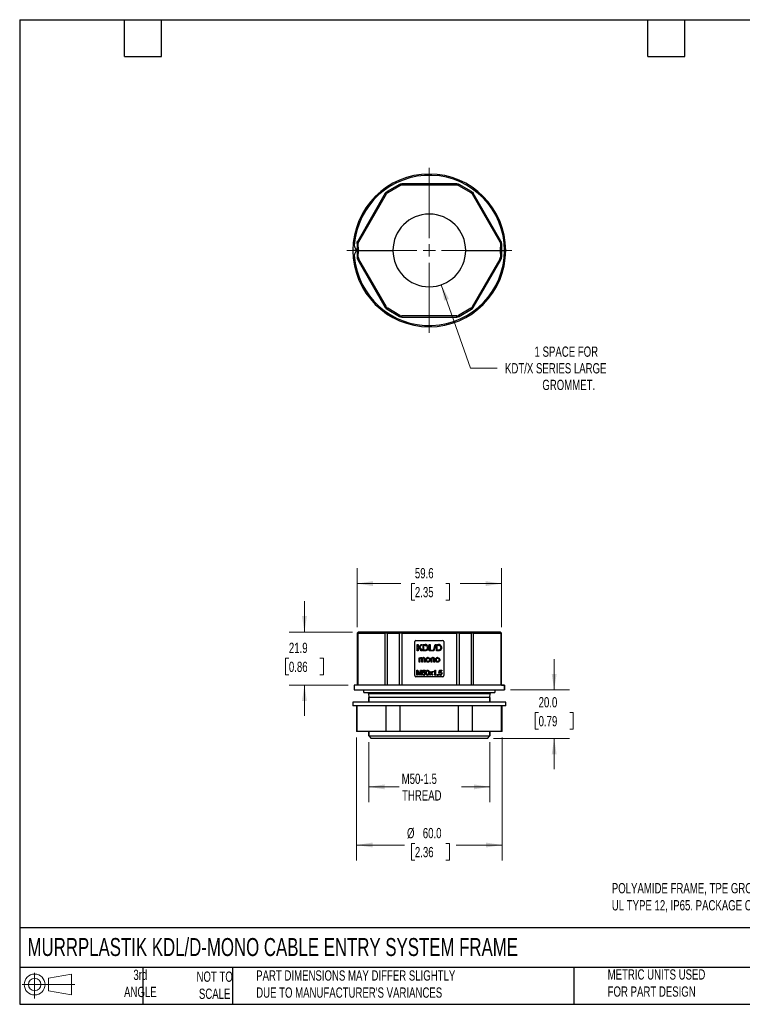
# Model space of a CAD drawing. Header units: millimetres. Extents: x 13 to 546, y 13 to 419.
# Tile 1 of 5: x 13 to 311, y 13 to 419. Entities that reach past the tile are written whole.
import ezdxf

# ---------------------------------------------------------------- set-up
doc = ezdxf.new("R2010")
doc.units = ezdxf.units.MM
doc.header["$LTSCALE"] = 2
doc.layers.add('TEXT', color=140, linetype='Continuous', lineweight=25)
doc.styles.add('SLDTEXTSTYLE0', font='TXT', dxfattribs={"width": 0.7})
doc.dimstyles.new('SLDDIMSTYLE0', dxfattribs={"dimtxt": 4.316016, "dimasz": 6.604, "dimexe": 0, "dimexo": 0.0625, "dimgap": 1.079004, "dimtad": 0, "dimtih": 1, "dimtoh": 1, "dimrnd": 1e-09, "dimzin": 12, "dimdsep": 46, "dimtxsty": 'SLDTEXTSTYLE0', "dimsah": 1, "dimcen": 0.09, "dimadec": 0, "dimazin": 3, "dimtfac": 1, "dimtofl": 0, "dimtmove": 0, "dimatfit": 3, "dimfxl": 0, "dimfrac": 2, "dimtolj": 1, "dimtzin": 12, "dimarcsym": 0})
doc.dimstyles.new('SLDDIMSTYLE1', dxfattribs={"dimtxt": 4.316016, "dimasz": 6.604, "dimexe": 0, "dimexo": 0.0625, "dimgap": 1.079004, "dimtad": 0, "dimtih": 1, "dimtoh": 1, "dimrnd": 1e-09, "dimzin": 4, "dimdsep": 46, "dimtxsty": 'SLDTEXTSTYLE0', "dimsah": 1, "dimcen": 0.09, "dimadec": 0, "dimazin": 1, "dimtfac": 1, "dimtofl": 0, "dimtmove": 0, "dimatfit": 3, "dimfxl": 0, "dimfrac": 2, "dimtolj": 1, "dimtzin": 12, "dimarcsym": 0})
doc.dimstyles.new('SLDDIMSTYLE2', dxfattribs={"dimtxt": 4.316016, "dimasz": 6.604, "dimexe": 0, "dimexo": 0.0625, "dimgap": 1.079004, "dimtad": 0, "dimtih": 1, "dimtoh": 1, "dimrnd": 1e-09, "dimzin": 12, "dimdsep": 46, "dimtxsty": 'SLDTEXTSTYLE0', "dimsah": 1, "dimcen": 0.09, "dimadec": 0, "dimazin": 3, "dimtfac": 1, "dimtmove": 0, "dimatfit": 0, "dimfxl": 0, "dimfrac": 2, "dimtolj": 1, "dimtzin": 12, "dimarcsym": 0})
doc.dimstyles.new('SLDDIMSTYLE3', dxfattribs={"dimtxt": 4.316016, "dimasz": 6.604, "dimexe": 0, "dimexo": 0.0625, "dimgap": 1.079004, "dimtad": 0, "dimtih": 1, "dimtoh": 1, "dimrnd": 1e-09, "dimzin": 4, "dimdsep": 46, "dimtxsty": 'SLDTEXTSTYLE0', "dimsah": 1, "dimcen": 0.09, "dimadec": 0, "dimazin": 1, "dimtfac": 1, "dimtmove": 0, "dimatfit": 0, "dimfxl": 0, "dimfrac": 2, "dimtolj": 1, "dimtzin": 12, "dimarcsym": 0})
doc.dimstyles.new('SLDDIMSTYLE4', dxfattribs={"dimtxt": 4.316016, "dimasz": 6.604, "dimexe": 0, "dimexo": 0.0625, "dimgap": 1.079004, "dimtad": 0, "dimtih": 1, "dimtoh": 1, "dimrnd": 1e-09, "dimzin": 12, "dimdsep": 46, "dimtxsty": 'SLDTEXTSTYLE0', "dimsah": 1, "dimcen": 0, "dimadec": 0, "dimazin": 3, "dimtfac": 1, "dimtofl": 0, "dimtmove": 0, "dimatfit": 3, "dimfxl": 0, "dimfrac": 2, "dimtolj": 1, "dimtzin": 12, "dimarcsym": 0})

# ---------------------------------------------------------------- blocks, each defined once
blk = doc.blocks.new('Block11')
at = {"color": 7, "linetype": 'Continuous', "lineweight": 18}
for p, q in [((5.18, 10.62), (5.18, 0)), ((10.96, 8.33), (20.35, 10.06)), ((10.96, 3.19), (10.96, 8.33)), ((20.35, 10.06), (20.35, 1.46)), ((0, 5.76), (21.75, 5.76)), ((10.96, 3.19), (20.35, 1.46))]:
    blk.add_line(p, q, dxfattribs=at)
for radius in [4.3, 2.57]:
    blk.add_circle((5.18, 5.76), radius, dxfattribs=at)
blk = doc.blocks.new('Block12')
at = {"color": 7, "linetype": 'Continuous'}
blk.add_blockref('Block11', (0, 0), dxfattribs=at)
blk = doc.blocks.new('_D')
at = {"color": 7, "linetype": 'Continuous', "lineweight": 0}
for p, q in [((156.65, 120.91), (156.65, 96.1)), ((206.65, 120.91), (206.65, 96.1)), ((156.65, 102.45), (169.28, 102.45)), ((206.65, 102.45), (194.95, 102.45))]:
    blk.add_line(p, q, dxfattribs=at)
at = {"color": 7, "linetype": 'Continuous', "lineweight": 18}
for points in [[(156.65, 102.45), (163.25, 101.43), (163.25, 103.46)], [(206.65, 102.45), (200.04, 103.46), (200.04, 101.43)]]:
    blk.add_solid(points, dxfattribs=at)
at = {"color": 7, "linetype": 'Continuous', "lineweight": 18, "char_height": 4.233, "attachment_point": 1, "style": 'SLDTEXTSTYLE0'}
for s, insert in [('M50-1.5', (170.25, 107.9)), ('THREAD', (170.4, 101.04))]:
    blk.add_mtext(s, dxfattribs=dict(at, insert=insert))
blk = doc.blocks.new('_D_1')
at = {"color": 7, "linetype": 'Continuous', "lineweight": 0}
for p, q in [((151.84, 168.39), (151.84, 192.7)), ((211.45, 168.39), (211.45, 192.7)), ((151.84, 186.35), (169.86, 186.35)), ((175.7, 186.35), (174.25, 186.35)), ((174.25, 186.35), (174.25, 179.49)), ((188.53, 186.35), (189.98, 186.35)), ((189.98, 186.35), (189.98, 179.49)), ((211.45, 186.35), (194.38, 186.35)), ((174.25, 179.49), (175.7, 179.49)), ((189.98, 179.49), (188.53, 179.49))]:
    blk.add_line(p, q, dxfattribs=at)
at = {"color": 7, "linetype": 'Continuous', "lineweight": 18}
for points in [[(151.84, 186.35), (158.45, 185.33), (158.45, 187.37)], [(211.45, 186.35), (204.85, 187.37), (204.85, 185.33)]]:
    blk.add_solid(points, dxfattribs=at)
at = {"color": 7, "linetype": 'Continuous', "lineweight": 18, "char_height": 4.233, "attachment_point": 1, "style": 'SLDTEXTSTYLE0'}
for s, insert in [('59.6', (175.7, 192.77)), ('2.35', (175.7, 184.95))]:
    blk.add_mtext(s, dxfattribs=dict(at, insert=insert))
blk = doc.blocks.new('_D_2')
at = {"color": 7, "linetype": 'Continuous', "lineweight": 0}
for p, q in [((151.65, 122.81), (151.65, 72.1)), ((211.65, 122.81), (211.65, 72.1)), ((151.65, 78.45), (171.48, 78.45)), ((175.7, 79.05), (174.25, 79.05)), ((174.25, 79.05), (174.25, 72.2)), ((188.53, 79.05), (189.98, 79.05)), ((189.98, 79.05), (189.98, 72.2)), ((211.65, 78.45), (192.75, 78.45)), ((174.25, 72.2), (175.7, 72.2)), ((189.98, 72.2), (188.53, 72.2))]:
    blk.add_line(p, q, dxfattribs=at)
at = {"color": 7, "linetype": 'Continuous', "lineweight": 18}
for points in [[(151.65, 78.45), (158.25, 77.43), (158.25, 79.46)], [(211.65, 78.45), (205.04, 79.46), (205.04, 77.43)]]:
    blk.add_solid(points, dxfattribs=at)
at = {"color": 7, "linetype": 'Continuous', "lineweight": 18, "char_height": 4.233, "attachment_point": 1, "style": 'SLDTEXTSTYLE0'}
for s, insert in [('%%c', (172.45, 85.48)), ('60.0', (178.96, 85.48)), ('2.36', (175.7, 77.65))]:
    blk.add_mtext(s, dxfattribs=dict(at, insert=insert))
blk = doc.blocks.new('_D_3')
at = {"color": 7, "linetype": 'Continuous', "lineweight": 0}
for p, q in [((130.15, 166.35), (130.15, 179.05)), ((150, 166.35), (123.8, 166.35)), ((123.73, 155.51), (122.28, 155.51)), ((122.28, 155.51), (122.28, 148.65)), ((136.56, 155.51), (138.01, 155.51)), ((138.01, 155.51), (138.01, 148.65)), ((122.28, 148.65), (123.73, 148.65)), ((138.01, 148.65), (136.56, 148.65)), ((148.18, 144.45), (123.8, 144.45)), ((130.15, 144.45), (130.15, 131.75))]:
    blk.add_line(p, q, dxfattribs=at)
at = {"color": 7, "linetype": 'Continuous', "lineweight": 18}
for points in [[(130.15, 166.35), (131.16, 172.95), (129.13, 172.95)], [(130.15, 144.45), (129.13, 137.84), (131.16, 137.84)]]:
    blk.add_solid(points, dxfattribs=at)
at = {"color": 7, "linetype": 'Continuous', "lineweight": 18, "char_height": 4.233, "attachment_point": 1, "style": 'SLDTEXTSTYLE0'}
for s, insert in [('21.9', (123.73, 161.94)), ('0.86', (123.73, 154.11))]:
    blk.add_mtext(s, dxfattribs=dict(at, insert=insert))
blk = doc.blocks.new('_D_4')
at = {"color": 7, "linetype": 'Continuous', "lineweight": 0}
for p, q in [((233.15, 142.45), (233.15, 155.15)), ((215.19, 142.45), (239.5, 142.45)), ((226.73, 133.08), (225.28, 133.08)), ((225.28, 133.08), (225.28, 126.22)), ((239.56, 133.08), (241.01, 133.08)), ((241.01, 133.08), (241.01, 126.22)), ((225.28, 126.22), (226.73, 126.22)), ((241.01, 126.22), (239.56, 126.22)), ((208.19, 122.45), (239.5, 122.45)), ((233.15, 122.45), (233.15, 109.75))]:
    blk.add_line(p, q, dxfattribs=at)
at = {"color": 7, "linetype": 'Continuous', "lineweight": 18}
for points in [[(233.15, 142.45), (234.16, 149.05), (232.13, 149.05)], [(233.15, 122.45), (232.13, 115.84), (234.16, 115.84)]]:
    blk.add_solid(points, dxfattribs=at)
at = {"color": 7, "linetype": 'Continuous', "lineweight": 18, "char_height": 4.233, "attachment_point": 1, "style": 'SLDTEXTSTYLE0'}
for s, insert in [('20.0', (226.73, 139.5)), ('0.79', (226.73, 131.68))]:
    blk.add_mtext(s, dxfattribs=dict(at, insert=insert))
blk = doc.blocks.new('_D_9')
at = {"color": 7, "linetype": 'Continuous', "lineweight": 0}
for p, q in [((186.59, 309.7), (198.59, 275.32)), ((198.59, 275.32), (209.7, 275.32))]:
    blk.add_line(p, q, dxfattribs=at)
at = {"color": 7, "linetype": 'Continuous', "lineweight": 18}
blk.add_solid([(186.59, 309.7), (187.8, 303.13), (189.72, 303.8)], dxfattribs=at)
at = {"color": 7, "linetype": 'Continuous', "lineweight": 18, "attachment_point": 1, "style": 'SLDTEXTSTYLE0'}
for s, insert, char_height in [('1 SPACE FOR', (225.06, 284.2), 4.2333), ('KDT/X SERIES LARGE', (212.87, 277.34), 4.2333), ('GROMMET.', (228.27, 270.48), 4.233)]:
    blk.add_mtext(s, dxfattribs=dict(at, insert=insert, char_height=char_height))
blk = doc.blocks.new('SW_CENTERMARKSYMBOL_0')
at = {"color": 0, "linetype": 'Continuous', "lineweight": 18}
for p, q in [((0, 5.08), (0, 34.04)), ((-5.08, 0), (-34.04, 0)), ((0, 0), (-2.54, 0)), ((0, 0), (0, 2.54)), ((0, 0), (0, -2.54)), ((0, 0), (2.54, 0)), ((5.08, 0), (34.04, 0)), ((0, -5.08), (0, -34.04))]:
    blk.add_line(p, q, dxfattribs=at)

msp = doc.modelspace()

# ---------------------------------------------------------------- linework, layer by layer
for p, q in [((169.305, 351.1), (164.233, 348.171)), ((164.483, 347.743), (169.555, 350.671)), ((169.305, 351.1), (169.555, 350.671)), ((170.305, 351.367), (170.305, 350.872)), ((192.987, 351.367), (170.305, 351.367)), ((170.305, 350.872), (192.987, 350.872)), ((192.987, 351.367), (192.987, 350.872)), ((193.987, 351.1), (193.737, 350.671)), ((193.737, 350.671), (198.809, 347.743)), ((199.059, 348.171), (193.987, 351.1)), ((163.501, 347.439), (152.111, 327.71)), ((152.543, 327.465), (163.934, 347.194)), ((163.501, 347.439), (163.934, 347.194)), ((164.233, 348.171), (164.483, 347.743)), ((199.059, 348.171), (198.809, 347.743)), ((199.791, 347.439), (199.358, 347.194)), ((199.358, 347.194), (210.749, 327.465)), ((211.182, 327.71), (199.791, 347.439)), ((152.343, 326.688), (151.843, 326.675)), ((151.843, 326.675), (151.889, 324.046)), ((152.111, 327.71), (152.543, 327.465)), ((152.392, 323.894), (152.343, 326.688)), ((211.182, 327.71), (210.749, 327.465)), ((210.95, 326.688), (210.9, 323.867)), ((211.449, 326.675), (210.95, 326.688)), ((211.449, 326.675), (211.4, 323.867)), ((152.715, 323.867), (150.146, 323.867)), ((152.715, 323.867), (150.146, 323.867)), ((151.889, 323.689), (151.843, 321.06)), ((151.843, 321.06), (152.343, 321.051)), ((152.343, 321.051), (152.392, 323.841)), ((152.715, 323.867), (166.646, 323.867)), ((196.646, 323.867), (210.9, 323.867)), ((210.9, 323.867), (210.95, 321.051)), ((210.9, 323.867), (211.4, 323.867)), ((210.95, 321.051), (211.449, 321.06)), ((211.4, 323.867), (211.449, 321.06)), ((211.4, 323.867), (212.646, 323.867)), ((211.401, 323.883), (212.646, 323.883)), ((213.146, 323.867), (212.646, 323.867)), ((213.146, 323.867), (212.646, 323.867)), ((152.111, 320.025), (152.544, 320.275)), ((152.111, 320.025), (163.501, 300.296)), ((163.934, 300.546), (152.544, 320.275)), ((210.749, 320.275), (199.358, 300.546)), ((199.791, 300.296), (211.182, 320.025)), ((211.182, 320.025), (210.749, 320.275)), ((163.501, 300.296), (163.934, 300.546)), ((164.233, 299.564), (164.483, 299.997)), ((164.233, 299.564), (169.305, 296.635)), ((169.555, 297.068), (164.483, 299.997)), ((169.305, 296.635), (169.555, 297.068)), ((192.987, 296.867), (170.305, 296.867)), ((170.305, 296.367), (170.305, 296.867)), ((192.987, 296.367), (192.987, 296.867)), ((198.809, 299.997), (193.737, 297.068)), ((193.987, 296.635), (193.737, 297.068)), ((193.987, 296.635), (199.059, 299.564)), ((199.059, 299.564), (198.809, 299.997)), ((199.791, 300.296), (199.358, 300.546)), ((170.305, 296.367), (192.987, 296.367)), ((151.843, 165.823), (151.839, 165.819)), ((152.343, 166.347), (151.843, 165.847)), ((151.843, 165.847), (151.843, 144.447)), ((152.111, 165.847), (151.843, 165.847)), ((152.111, 165.847), (152.544, 166.347)), ((152.111, 165.847), (152.111, 144.447)), ((152.111, 165.847), (163.501, 165.847)), ((152.544, 166.347), (152.343, 166.347)), ((163.934, 166.347), (152.544, 166.347)), ((152.715, 166.347), (166.646, 166.347)), ((152.715, 166.347), (152.715, 166.347)), ((163.501, 165.847), (163.934, 166.347)), ((164.233, 165.847), (163.501, 165.847)), ((163.501, 144.447), (163.501, 165.847)), ((164.483, 166.347), (163.934, 166.347)), ((164.233, 165.847), (164.483, 166.347)), ((164.233, 165.847), (169.305, 165.847)), ((164.233, 165.847), (164.233, 144.447)), ((169.555, 166.347), (164.483, 166.347)), ((166.646, 166.347), (166.646, 166.347)), ((169.305, 165.847), (169.555, 166.347)), ((169.305, 144.447), (169.305, 165.847)), ((170.305, 165.847), (169.305, 165.847)), ((170.305, 166.347), (169.555, 166.347)), ((170.305, 165.847), (170.305, 166.347)), ((192.987, 166.347), (170.305, 166.347)), ((170.305, 165.847), (170.305, 144.447)), ((170.305, 165.847), (192.987, 165.847)), ((176.146, 162.897), (187.146, 162.897)), ((192.987, 165.847), (192.987, 166.347)), ((193.737, 166.347), (192.987, 166.347)), ((192.987, 144.447), (192.987, 165.847)), ((193.987, 165.847), (192.987, 165.847)), ((193.987, 165.847), (193.737, 166.347)), ((198.809, 166.347), (193.737, 166.347)), ((193.987, 165.847), (193.987, 144.447)), ((193.987, 165.847), (199.059, 165.847)), ((196.646, 166.347), (196.646, 166.347)), ((196.646, 166.347), (210.9, 166.347)), ((199.059, 165.847), (198.809, 166.347)), ((199.358, 166.347), (198.809, 166.347)), ((199.059, 144.447), (199.059, 165.847)), ((199.791, 165.847), (199.059, 165.847)), ((199.791, 165.847), (199.358, 166.347)), ((210.749, 166.347), (199.358, 166.347)), ((199.791, 165.847), (199.791, 144.447)), ((199.791, 165.847), (211.182, 165.847)), ((211.182, 165.847), (210.749, 166.347)), ((210.95, 166.347), (210.749, 166.347)), ((210.9, 166.347), (210.9, 166.347)), ((210.901, 166.347), (210.9, 166.347)), ((211.45, 165.847), (210.95, 166.347)), ((211.182, 165.847), (211.182, 144.447)), ((211.45, 165.847), (211.182, 165.847)), ((211.45, 144.447), (211.45, 165.847)), ((211.453, 165.819), (211.45, 165.823)), ((175.646, 148.397), (175.646, 162.397)), ((176.679, 158.627), (176.679, 161.167)), ((176.679, 161.167), (177.016, 161.167)), ((177.016, 158.627), (176.679, 158.627)), ((177.016, 161.167), (177.016, 159.909)), ((177.016, 159.909), (178.279, 161.167)), ((177.433, 159.911), (177.016, 159.508)), ((177.016, 159.508), (177.016, 158.627)), ((178.337, 158.627), (177.433, 159.911)), ((178.733, 161.167), (177.669, 160.137)), ((177.669, 160.137), (178.78, 158.627)), ((178.279, 161.167), (178.733, 161.167)), ((178.78, 158.627), (178.337, 158.627)), ((179.061, 158.627), (179.061, 161.167)), ((179.061, 161.167), (179.936, 161.167)), ((179.978, 158.627), (179.061, 158.627)), ((179.398, 160.867), (179.932, 160.867)), ((179.398, 158.927), (179.398, 160.867)), ((179.94, 158.927), (179.398, 158.927)), ((181.61, 158.627), (181.61, 161.167)), ((181.61, 161.167), (181.947, 161.167)), ((183.198, 158.627), (181.61, 158.627)), ((181.947, 161.167), (181.947, 158.927)), ((181.947, 158.927), (183.198, 158.927)), ((183.198, 158.927), (183.198, 158.627)), ((183.324, 158.585), (184.059, 161.21)), ((183.575, 158.585), (183.324, 158.585)), ((184.311, 161.21), (183.575, 158.585)), ((184.059, 161.21), (184.311, 161.21)), ((184.582, 158.627), (184.582, 161.167)), ((184.582, 161.167), (185.457, 161.167)), ((185.5, 158.627), (184.582, 158.627)), ((184.919, 160.867), (185.453, 160.867)), ((184.919, 158.927), (184.919, 160.867)), ((185.461, 158.927), (184.919, 158.927)), ((187.646, 162.397), (187.646, 148.397)), ((177.443, 153.925), (177.443, 155.767)), ((177.443, 155.767), (177.722, 155.767)), ((177.722, 155.767), (177.722, 155.507)), ((177.755, 154.88), (177.755, 153.925)), ((178.537, 153.925), (178.537, 155.12)), ((178.849, 154.994), (178.849, 153.925)), ((179.627, 153.925), (179.627, 155.085)), ((179.939, 155.188), (179.939, 153.925)), ((182.372, 153.925), (182.372, 155.767)), ((182.372, 155.767), (182.653, 155.767)), ((182.653, 155.767), (182.653, 155.505)), ((182.684, 154.93), (182.684, 153.925)), ((183.555, 153.925), (183.555, 155.044)), ((183.867, 155.056), (183.867, 153.925)), ((176.496, 148.592), (176.496, 150.592)), ((176.496, 150.592), (176.894, 150.592)), ((176.894, 150.592), (177.368, 149.175)), ((177.755, 153.925), (177.443, 153.925)), ((177.571, 149.2), (178.051, 150.592)), ((178.051, 150.592), (178.406, 150.592)), ((178.406, 150.592), (178.406, 148.592)), ((178.849, 153.925), (178.537, 153.925)), ((178.776, 149.538), (178.97, 150.566)), ((178.97, 150.566), (179.964, 150.566)), ((179.939, 153.925), (179.627, 153.925)), ((179.964, 150.566), (179.964, 150.331)), ((182.684, 153.925), (182.372, 153.925)), ((183.867, 153.925), (183.555, 153.925)), ((184.002, 150.599), (184.161, 150.599)), ((184.161, 150.599), (184.161, 148.592)), ((185.61, 149.538), (185.804, 150.566)), ((185.804, 150.566), (186.798, 150.566)), ((186.798, 150.566), (186.798, 150.331)), ((187.146, 147.897), (176.146, 147.897)), ((176.751, 148.592), (176.496, 148.592)), ((176.751, 150.294), (176.751, 148.592)), ((177.33, 148.592), (176.751, 150.294)), ((177.568, 148.592), (177.33, 148.592)), ((178.151, 150.265), (177.568, 148.592)), ((178.151, 148.592), (178.151, 150.265)), ((178.406, 148.592), (178.151, 148.592)), ((178.732, 149.116), (178.99, 149.137)), ((179.007, 149.508), (178.776, 149.538)), ((179.167, 150.331), (179.059, 149.794)), ((179.964, 150.331), (179.167, 150.331)), ((181.743, 148.592), (182.273, 149.342)), ((182.04, 148.592), (181.743, 148.592)), ((182.273, 149.342), (181.783, 150.041)), ((181.783, 150.041), (182.087, 150.041)), ((182.429, 149.15), (182.04, 148.592)), ((182.087, 150.041), (182.313, 149.701)), ((182.499, 149.04), (182.429, 149.15)), ((182.798, 148.592), (182.499, 149.04)), ((182.525, 149.697), (182.769, 150.041)), ((183.065, 150.041), (182.574, 149.346)), ((182.574, 149.346), (183.1, 148.592)), ((182.769, 150.041), (183.065, 150.041)), ((183.1, 148.592), (182.798, 148.592)), ((183.424, 149.86), (183.424, 150.098)), ((183.915, 148.592), (183.915, 150.156)), ((183.915, 148.592), (184.161, 148.592)), ((184.975, 148.195), (184.906, 148.3)), ((184.923, 148.592), (184.923, 148.871)), ((184.923, 148.871), (185.202, 148.871)), ((185.062, 148.592), (184.923, 148.592)), ((185.202, 148.871), (185.202, 148.592)), ((185.566, 149.116), (185.824, 149.137)), ((185.841, 149.508), (185.61, 149.538)), ((186.001, 150.331), (185.892, 149.794)), ((186.798, 150.331), (186.001, 150.331)), ((150.715, 144.447), (150.715, 142.447)), ((150.72, 144.447), (150.715, 144.447)), ((150.72, 142.447), (150.715, 142.447)), ((150.72, 144.447), (150.72, 142.447)), ((212.646, 144.447), (150.72, 144.447)), ((150.72, 142.447), (212.646, 142.447)), ((154.646, 141.347), (154.646, 142.447)), ((154.646, 141.347), (154.646, 142.447)), ((208.646, 142.447), (208.646, 141.347)), ((208.646, 142.447), (208.646, 141.347)), ((211.45, 144.447), (212.646, 144.447)), ((212.646, 142.447), (212.646, 144.447)), ((212.646, 144.447), (212.646, 142.447)), ((154.646, 141.347), (208.646, 141.347)), ((156.521, 141.347), (156.521, 140.947)), ((156.521, 140.947), (156.521, 141.347)), ((156.521, 140.947), (156.646, 139.347)), ((156.521, 140.947), (206.771, 140.947)), ((156.521, 140.947), (156.521, 140.947)), ((206.646, 139.347), (156.646, 139.347)), ((156.646, 139.347), (156.646, 137.347)), ((156.646, 137.347), (156.646, 139.347)), ((206.646, 139.347), (206.771, 140.947)), ((206.646, 137.347), (206.646, 139.347)), ((206.646, 139.347), (206.646, 137.347)), ((206.771, 140.947), (206.771, 141.347)), ((206.771, 141.347), (206.771, 140.947)), ((206.771, 140.947), (206.771, 140.947)), ((150.146, 137.347), (150.146, 135.847)), ((150.146, 137.347), (150.146, 135.847)), ((213.146, 137.347), (150.146, 137.347)), ((213.146, 135.847), (150.146, 135.847)), ((151.646, 135.847), (151.646, 125.347)), ((151.646, 135.847), (151.646, 125.347)), ((151.836, 125.347), (151.836, 135.847)), ((163.825, 125.347), (163.825, 135.847)), ((169.657, 125.347), (169.657, 135.847)), ((193.636, 125.347), (193.636, 135.847)), ((199.467, 125.347), (199.467, 135.847)), ((211.457, 125.347), (211.457, 135.847)), ((211.646, 125.347), (211.646, 135.847)), ((211.646, 125.347), (211.646, 135.847)), ((213.146, 135.847), (213.146, 137.347)), ((213.146, 135.847), (213.146, 137.347)), ((151.836, 125.347), (151.646, 125.347)), ((163.825, 125.347), (151.836, 125.347)), ((156.646, 125.347), (156.646, 123.447)), ((156.646, 123.447), (156.646, 125.347)), ((156.646, 123.447), (206.646, 123.447)), ((156.646, 123.447), (157.646, 122.447)), ((205.646, 122.447), (157.646, 122.447)), ((169.657, 125.347), (163.825, 125.347)), ((193.636, 125.347), (169.657, 125.347)), ((199.467, 125.347), (193.636, 125.347)), ((211.457, 125.347), (199.467, 125.347)), ((205.646, 122.447), (206.646, 123.447)), ((206.646, 123.447), (206.646, 125.347)), ((206.646, 125.347), (206.646, 123.447)), ((211.646, 125.347), (211.457, 125.347))]:
    msp.add_line(p, q)
for centre, radius, start, end in [((181.646, 323.867), 31.5, 0, 180), ((181.646, 323.867), 31, 0.02962, 176.04543), ((181.646, 323.867), 15, 0, 180), ((152.715, 325.867), 2, 176.04543, 245.59297), ((181.646, 323.867), 31.5, 180, 0), ((152.715, 321.867), 2, 114.40703, 183.95457), ((181.646, 323.867), 31, 183.95457, 0), ((153.843, 321.025), 2, 179, 210), ((152.715, 325.867), 2, 245.59297, 260.6858), ((152.715, 321.867), 2, 99.3142, 114.40703), ((152.715, 325.867), 2, 260.6858, 270), ((152.715, 321.867), 2, 90, 99.3142), ((181.646, 323.867), 15, 180, 0), ((209.45, 321.025), 2, 330, 1), ((181.646, 323.867), 31, 0, 0.02962), ((153.843, 321.025), 1.5, 179, 210), ((209.45, 321.025), 1.5, 330, 1), ((165.233, 301.296), 2, 210, 240), ((165.233, 301.296), 1.5, 210, 240), ((170.305, 298.367), 1.5, 240, 270), ((192.987, 298.367), 1.5, 270, 300), ((198.059, 301.296), 1.5, 300, 330), ((198.059, 301.296), 2, 300, 330), ((170.305, 298.367), 2, 240, 270), ((192.987, 298.367), 2, 270, 300), ((176.146, 162.397), 0.5, 90, 180), ((187.146, 162.397), 0.5, 0, 90), ((176.146, 148.397), 0.5, 180, 270), ((187.146, 148.397), 0.5, 270, 0)]:
    msp.add_arc(centre, radius, start, end)
msp.add_ellipse((152.715, 166.33), major_axis=(2, 0), ratio=0.0087269, start_param=1.5707963, end_param=1.6974712)
for points in [[(169.305, 351.1), (169.608, 351.274), (169.955, 351.367), (170.305, 351.367)], [(169.555, 350.671), (169.782, 350.802), (170.043, 350.872), (170.305, 350.872)], [(192.987, 351.367), (193.337, 351.367), (193.684, 351.274), (193.987, 351.1)], [(192.987, 350.872), (193.249, 350.872), (193.511, 350.802), (193.737, 350.671)], [(163.501, 347.439), (163.676, 347.742), (163.93, 347.996), (164.233, 348.171)], [(163.934, 347.194), (164.065, 347.42), (164.256, 347.612), (164.483, 347.743)], [(198.809, 347.743), (199.036, 347.612), (199.227, 347.42), (199.358, 347.194)], [(199.059, 348.171), (199.362, 347.996), (199.616, 347.742), (199.791, 347.439)], [(151.843, 326.675), (151.837, 327.037), (151.93, 327.397), (152.111, 327.71)], [(152.343, 326.688), (152.338, 326.959), (152.408, 327.23), (152.543, 327.465)], [(210.749, 327.465), (210.884, 327.23), (210.954, 326.959), (210.95, 326.688)], [(211.449, 326.675), (211.456, 327.037), (211.363, 327.397), (211.182, 327.71)], [(177.368, 149.175), (177.412, 149.043), (177.444, 148.945), (177.464, 148.88)], [(182.415, 149.541), (182.456, 149.598), (182.492, 149.65), (182.525, 149.697)]]:
    msp.add_open_spline(points, degree=3)
for points, knots in [([(179.932, 160.867), (179.978, 160.867), (180.064, 160.866), (180.183, 160.856), (180.282, 160.842), (180.34, 160.823), (180.366, 160.815)], [0, 0, 0, 0, 0.3166928, 0.5878873, 0.8149015, 1, 1, 1, 1]), ([(180.389, 161.131), (180.36, 161.136), (180.296, 161.149), (180.191, 161.159), (180.069, 161.166), (179.982, 161.167), (179.936, 161.167)], [0, 0, 0, 0, 0.19456572, 0.42554401, 0.69383226, 1, 1, 1, 1]), ([(180.561, 159.105), (180.506, 159.049), (180.43, 159.005), (180.239, 158.943), (180.107, 158.927), (179.94, 158.927)], [0, 0, 0, 0, 1, 1, 2, 2, 2, 2]), ([(181.161, 159.911), (181.161, 159.719), (181.139, 159.548), (181.048, 159.25), (180.991, 159.126), (180.85, 158.932), (180.773, 158.855), (180.605, 158.742), (180.504, 158.7), (180.268, 158.642), (180.132, 158.627), (179.978, 158.627)], [-5, -5, -5, -5, -4, -4, -3, -3, -2, -2, -1, -1, 0, 0, 0, 0]), ([(180.366, 160.815), (180.491, 160.767), (180.597, 160.672), (180.771, 160.387), (180.815, 160.183), (180.815, 159.917)], [0, 0, 0, 0, 1, 1, 2, 2, 2, 2]), ([(180.76, 160.949), (180.74, 160.965), (180.698, 160.999), (180.628, 161.042), (180.553, 161.079), (180.473, 161.109), (180.417, 161.123), (180.389, 161.131)], [0, 0, 0, 0, 0.19313, 0.3877269, 0.5858152, 0.7893155, 1, 1, 1, 1]), ([(180.815, 159.917), (180.815, 159.724), (180.792, 159.561), (180.703, 159.293), (180.641, 159.185), (180.561, 159.105)], [0, 0, 0, 0, 1, 1, 2, 2, 2, 2]), ([(180.76, 160.949), (180.895, 160.836), (180.995, 160.692), (181.128, 160.34), (181.161, 160.138), (181.161, 159.911)], [-2, -2, -2, -2, -1, -1, 0, 0, 0, 0]), ([(185.453, 160.867), (185.5, 160.867), (185.586, 160.866), (185.704, 160.856), (185.804, 160.842), (185.861, 160.823), (185.887, 160.815)], [0, 0, 0, 0, 0.3166928, 0.5878873, 0.8149015, 1, 1, 1, 1]), ([(185.91, 161.131), (185.881, 161.136), (185.818, 161.149), (185.713, 161.159), (185.591, 161.166), (185.504, 161.167), (185.457, 161.167)], [0, 0, 0, 0, 0.19456572, 0.42554401, 0.69383226, 1, 1, 1, 1]), ([(186.082, 159.105), (186.027, 159.049), (185.951, 159.005), (185.76, 158.943), (185.629, 158.927), (185.461, 158.927)], [0, 0, 0, 0, 1, 1, 2, 2, 2, 2]), ([(186.683, 159.911), (186.683, 159.719), (186.66, 159.548), (186.57, 159.25), (186.512, 159.126), (186.371, 158.932), (186.294, 158.855), (186.126, 158.742), (186.025, 158.7), (185.789, 158.642), (185.653, 158.627), (185.5, 158.627)], [-5, -5, -5, -5, -4, -4, -3, -3, -2, -2, -1, -1, 0, 0, 0, 0]), ([(185.887, 160.815), (186.012, 160.767), (186.118, 160.672), (186.292, 160.387), (186.336, 160.183), (186.336, 159.917)], [0, 0, 0, 0, 1, 1, 2, 2, 2, 2]), ([(186.282, 160.949), (186.261, 160.965), (186.219, 160.999), (186.149, 161.042), (186.074, 161.079), (185.995, 161.109), (185.939, 161.123), (185.91, 161.131)], [0, 0, 0, 0, 0.19313, 0.3877269, 0.5858152, 0.7893155, 1, 1, 1, 1]), ([(186.336, 159.917), (186.336, 159.724), (186.314, 159.561), (186.225, 159.293), (186.162, 159.185), (186.082, 159.105)], [0, 0, 0, 0, 1, 1, 2, 2, 2, 2]), ([(186.282, 160.949), (186.416, 160.836), (186.516, 160.692), (186.649, 160.34), (186.683, 160.138), (186.683, 159.911)], [-2, -2, -2, -2, -1, -1, 0, 0, 0, 0]), ([(177.722, 155.507), (177.78, 155.598), (177.857, 155.67), (178.048, 155.78), (178.157, 155.807), (178.279, 155.807)], [-2, -2, -2, -2, -1, -1, 0, 0, 0, 0]), ([(178.21, 155.536), (178.122, 155.536), (178.041, 155.513), (177.893, 155.42), (177.839, 155.353), (177.772, 155.176), (177.755, 155.048), (177.755, 154.88)], [-3, -3, -3, -3, -2, -2, -1, -1, 0, 0, 0, 0]), ([(178.537, 155.12), (178.537, 155.259), (178.511, 155.364), (178.41, 155.502), (178.326, 155.536), (178.21, 155.536)], [-2, -2, -2, -2, -1, -1, 0, 0, 0, 0]), ([(178.279, 155.807), (178.416, 155.807), (178.528, 155.779), (178.703, 155.665), (178.764, 155.586), (178.8, 155.484)], [-2, -2, -2, -2, -1, -1, 0, 0, 0, 0]), ([(179.369, 155.807), (179.341, 155.806), (179.285, 155.804), (179.203, 155.789), (179.124, 155.764), (179.051, 155.728), (178.981, 155.682), (178.916, 155.626), (178.854, 155.56), (178.819, 155.51), (178.8, 155.484)], [0, 0, 0, 0, 0.1253632, 0.2465355, 0.3655266, 0.4844569, 0.6054497, 0.7305235, 0.8615084, 1, 1, 1, 1]), ([(179.3, 155.536), (179.169, 155.536), (179.062, 155.493), (178.891, 155.322), (178.849, 155.184), (178.849, 154.994)], [-2, -2, -2, -2, -1, -1, 0, 0, 0, 0]), ([(179.627, 155.085), (179.627, 155.209), (179.617, 155.298), (179.575, 155.408), (179.539, 155.452), (179.433, 155.519), (179.371, 155.536), (179.3, 155.536)], [-3, -3, -3, -3, -2, -2, -1, -1, 0, 0, 0, 0]), ([(179.369, 155.807), (179.551, 155.807), (179.692, 155.757), (179.889, 155.554), (179.939, 155.398), (179.939, 155.188)], [-2, -2, -2, -2, -1, -1, 0, 0, 0, 0]), ([(180.568, 155.602), (180.547, 155.583), (180.507, 155.546), (180.454, 155.48), (180.408, 155.409), (180.369, 155.331), (180.338, 155.247), (180.313, 155.156), (180.296, 155.059), (180.285, 154.955), (180.284, 154.884), (180.283, 154.847)], [0, 0, 0, 0, 0.0998638, 0.1997629, 0.3010106, 0.4048688, 0.512508, 0.6249802, 0.743209, 0.8679899, 1, 1, 1, 1]), ([(181.145, 153.885), (180.888, 153.885), (180.68, 153.967), (180.363, 154.298), (180.283, 154.536), (180.283, 154.847)], [-2, -2, -2, -2, -1, -1, 0, 0, 0, 0]), ([(181.145, 155.807), (181.108, 155.806), (181.035, 155.804), (180.93, 155.787), (180.83, 155.758), (180.736, 155.718), (180.647, 155.667), (180.595, 155.624), (180.568, 155.602)], [0, 0, 0, 0, 0.17705925, 0.3468179, 0.51150496, 0.67355882, 0.83553687, 1, 1, 1, 1]), ([(180.605, 154.845), (180.605, 155.081), (180.656, 155.258), (180.861, 155.491), (180.99, 155.55), (181.145, 155.55)], [0, 0, 0, 0, 1, 1, 2, 2, 2, 2]), ([(181.145, 154.14), (180.99, 154.14), (180.861, 154.199), (180.656, 154.434), (180.605, 154.61), (180.605, 154.845)], [0, 0, 0, 0, 1, 1, 2, 2, 2, 2]), ([(181.145, 155.807), (181.398, 155.807), (181.605, 155.724), (181.926, 155.393), (182.006, 155.164), (182.006, 154.872)], [-2, -2, -2, -2, -1, -1, 0, 0, 0, 0]), ([(181.145, 155.55), (181.298, 155.55), (181.427, 155.491), (181.633, 155.256), (181.685, 155.084), (181.685, 154.857)], [0, 0, 0, 0, 1, 1, 2, 2, 2, 2]), ([(182.006, 154.872), (182.006, 154.636), (181.971, 154.45), (181.829, 154.177), (181.726, 154.072), (181.454, 153.922), (181.306, 153.885), (181.145, 153.885)], [-3, -3, -3, -3, -2, -2, -1, -1, 0, 0, 0, 0]), ([(181.685, 154.857), (181.685, 154.615), (181.634, 154.436), (181.428, 154.199), (181.3, 154.14), (181.145, 154.14)], [0, 0, 0, 0, 1, 1, 2, 2, 2, 2]), ([(183.238, 155.807), (183.207, 155.806), (183.146, 155.805), (183.059, 155.79), (182.977, 155.767), (182.9, 155.733), (182.829, 155.691), (182.764, 155.638), (182.704, 155.576), (182.67, 155.529), (182.653, 155.505)], [0, 0, 0, 0, 0.13481665, 0.26302685, 0.38634837, 0.5067085, 0.62617793, 0.7468732, 0.87084809, 1, 1, 1, 1]), ([(183.172, 155.536), (183.039, 155.536), (182.924, 155.494), (182.732, 155.325), (182.684, 155.165), (182.684, 154.93)], [-2, -2, -2, -2, -1, -1, 0, 0, 0, 0]), ([(183.555, 155.044), (183.555, 155.171), (183.543, 155.266), (183.494, 155.392), (183.451, 155.443), (183.328, 155.518), (183.256, 155.536), (183.172, 155.536)], [-3, -3, -3, -3, -2, -2, -1, -1, 0, 0, 0, 0]), ([(183.238, 155.807), (183.349, 155.807), (183.45, 155.787), (183.636, 155.707), (183.706, 155.655), (183.799, 155.526), (183.831, 155.449), (183.849, 155.36)], [-3, -3, -3, -3, -2, -2, -1, -1, 0, 0, 0, 0]), ([(183.867, 155.056), (183.866, 155.099), (183.866, 155.177), (183.861, 155.278), (183.853, 155.336), (183.849, 155.36)], [0, 0, 0, 0, 0.4270564, 0.7600341, 1, 1, 1, 1]), ([(184.513, 155.602), (184.493, 155.583), (184.452, 155.546), (184.399, 155.48), (184.353, 155.409), (184.315, 155.331), (184.283, 155.247), (184.259, 155.156), (184.241, 155.059), (184.231, 154.955), (184.229, 154.884), (184.229, 154.847)], [0, 0, 0, 0, 0.09986378, 0.19976291, 0.30101058, 0.40486884, 0.51250796, 0.62498024, 0.74320901, 0.86798987, 1, 1, 1, 1]), ([(185.09, 153.885), (184.833, 153.885), (184.626, 153.967), (184.308, 154.298), (184.229, 154.536), (184.229, 154.847)], [-2, -2, -2, -2, -1, -1, 0, 0, 0, 0]), ([(185.09, 155.807), (185.053, 155.806), (184.981, 155.804), (184.875, 155.787), (184.775, 155.758), (184.682, 155.718), (184.593, 155.667), (184.54, 155.624), (184.513, 155.602)], [0, 0, 0, 0, 0.1770592, 0.3468179, 0.511505, 0.6735588, 0.8355369, 1, 1, 1, 1]), ([(184.55, 154.845), (184.55, 155.081), (184.601, 155.258), (184.807, 155.491), (184.935, 155.55), (185.09, 155.55)], [0, 0, 0, 0, 1, 1, 2, 2, 2, 2]), ([(185.09, 154.14), (184.935, 154.14), (184.807, 154.199), (184.601, 154.434), (184.55, 154.61), (184.55, 154.845)], [0, 0, 0, 0, 1, 1, 2, 2, 2, 2]), ([(185.09, 155.807), (185.343, 155.807), (185.55, 155.724), (185.871, 155.393), (185.952, 155.164), (185.952, 154.872)], [-2, -2, -2, -2, -1, -1, 0, 0, 0, 0]), ([(185.09, 155.55), (185.244, 155.55), (185.372, 155.491), (185.579, 155.256), (185.63, 155.084), (185.63, 154.857)], [0, 0, 0, 0, 1, 1, 2, 2, 2, 2]), ([(185.952, 154.872), (185.952, 154.636), (185.916, 154.45), (185.774, 154.177), (185.671, 154.072), (185.4, 153.922), (185.252, 153.885), (185.09, 153.885)], [-3, -3, -3, -3, -2, -2, -1, -1, 0, 0, 0, 0]), ([(185.63, 154.857), (185.63, 154.615), (185.579, 154.436), (185.374, 154.199), (185.245, 154.14), (185.09, 154.14)], [0, 0, 0, 0, 1, 1, 2, 2, 2, 2]), ([(180.286, 149.578), (180.286, 149.815), (180.31, 150.005), (180.408, 150.294), (180.48, 150.405), (180.671, 150.56), (180.792, 150.599), (180.938, 150.599)], [-3, -3, -3, -3, -2, -2, -1, -1, 0, 0, 0, 0]), ([(180.665, 150.253), (180.679, 150.271), (180.705, 150.305), (180.755, 150.346), (180.81, 150.376), (180.871, 150.394), (180.913, 150.396), (180.935, 150.397)], [0, 0, 0, 0, 0.2109911, 0.4087121, 0.6007, 0.79516, 1, 1, 1, 1]), ([(180.935, 150.397), (181.049, 150.397), (181.144, 150.342), (181.298, 150.126), (181.336, 149.907), (181.336, 149.578)], [0, 0, 0, 0, 1, 1, 2, 2, 2, 2]), ([(180.938, 150.599), (181.045, 150.599), (181.139, 150.578), (181.301, 150.491), (181.368, 150.429), (181.473, 150.266), (181.514, 150.167), (181.574, 149.934), (181.589, 149.776), (181.589, 149.578)], [-4, -4, -4, -4, -3, -3, -2, -2, -1, -1, 0, 0, 0, 0]), ([(183.424, 150.098), (183.562, 150.162), (183.681, 150.24), (183.887, 150.424), (183.959, 150.513), (184.002, 150.599)], [-2, -2, -2, -2, -1, -1, 0, 0, 0, 0]), ([(177.571, 149.2), (177.549, 149.138), (177.513, 149.032), (177.478, 148.925), (177.464, 148.88)], [0, 0, 0, 0, 0.5821386, 1, 1, 1, 1]), ([(179.376, 148.558), (179.194, 148.558), (179.045, 148.609), (178.814, 148.812), (178.749, 148.947), (178.732, 149.116)], [-2, -2, -2, -2, -1, -1, 0, 0, 0, 0]), ([(178.99, 149.137), (179.009, 149.011), (179.053, 148.917), (179.192, 148.791), (179.275, 148.759), (179.374, 148.759)], [-2, -2, -2, -2, -1, -1, 0, 0, 0, 0]), ([(179.371, 149.703), (179.292, 149.703), (179.22, 149.685), (179.093, 149.613), (179.043, 149.566), (179.007, 149.508)], [-2, -2, -2, -2, -1, -1, 0, 0, 0, 0]), ([(179.437, 149.919), (179.41, 149.918), (179.358, 149.917), (179.28, 149.901), (179.204, 149.876), (179.129, 149.841), (179.082, 149.81), (179.059, 149.794)], [0, 0, 0, 0, 0.194633, 0.3888298, 0.5857878, 0.7885734, 1, 1, 1, 1]), ([(179.798, 149.249), (179.798, 149.389), (179.759, 149.5), (179.602, 149.662), (179.499, 149.703), (179.371, 149.703)], [-2, -2, -2, -2, -1, -1, 0, 0, 0, 0]), ([(179.374, 148.759), (179.494, 148.759), (179.595, 148.804), (179.757, 148.983), (179.798, 149.101), (179.798, 149.249)], [-2, -2, -2, -2, -1, -1, 0, 0, 0, 0]), ([(179.376, 148.558), (179.406, 148.559), (179.466, 148.561), (179.553, 148.576), (179.635, 148.601), (179.71, 148.636), (179.78, 148.681), (179.845, 148.735), (179.881, 148.779), (179.9, 148.8)], [0, 0, 0, 0, 0.153951, 0.3002371, 0.4410437, 0.5788173, 0.7161665, 0.8557235, 1, 1, 1, 1]), ([(179.437, 149.919), (179.611, 149.919), (179.759, 149.859), (179.999, 149.617), (180.059, 149.462), (180.059, 149.272)], [-2, -2, -2, -2, -1, -1, 0, 0, 0, 0]), ([(179.9, 148.8), (179.917, 148.823), (179.95, 148.867), (179.989, 148.94), (180.021, 149.017), (180.042, 149.098), (180.056, 149.184), (180.058, 149.242), (180.059, 149.272)], [0, 0, 0, 0, 0.1649761, 0.3276574, 0.4902972, 0.6551503, 0.8243831, 1, 1, 1, 1]), ([(180.286, 149.578), (180.287, 149.518), (180.288, 149.404), (180.305, 149.242), (180.332, 149.097), (180.37, 148.969), (180.418, 148.857), (180.463, 148.794), (180.484, 148.764)], [0, 0, 0, 0, 0.2100332, 0.40067722, 0.57310886, 0.72891811, 0.87025709, 1, 1, 1, 1]), ([(180.484, 148.764), (180.5, 148.745), (180.531, 148.708), (180.587, 148.662), (180.647, 148.624), (180.713, 148.594), (180.783, 148.573), (180.859, 148.56), (180.911, 148.559), (180.938, 148.558)], [0, 0, 0, 0, 0.1426982, 0.2812086, 0.4180682, 0.5559052, 0.6972933, 0.8446202, 1, 1, 1, 1]), ([(180.539, 149.578), (180.54, 149.639), (180.541, 149.755), (180.556, 149.915), (180.58, 150.051), (180.613, 150.164), (180.649, 150.225), (180.665, 150.253)], [0, 0, 0, 0, 0.2655338, 0.496401, 0.6940114, 0.8606212, 1, 1, 1, 1]), ([(180.938, 148.759), (180.825, 148.759), (180.731, 148.813), (180.577, 149.03), (180.539, 149.249), (180.539, 149.578)], [0, 0, 0, 0, 1, 1, 2, 2, 2, 2]), ([(181.336, 149.578), (181.336, 149.25), (181.298, 149.031), (181.144, 148.814), (181.05, 148.759), (180.938, 148.759)], [0, 0, 0, 0, 1, 1, 2, 2, 2, 2]), ([(181.589, 149.578), (181.589, 149.343), (181.565, 149.154), (181.468, 148.865), (181.396, 148.754), (181.204, 148.597), (181.083, 148.558), (180.938, 148.558)], [-3, -3, -3, -3, -2, -2, -1, -1, 0, 0, 0, 0]), ([(182.415, 149.541), (182.4, 149.565), (182.367, 149.619), (182.332, 149.672), (182.313, 149.701)], [0, 0, 0, 0, 0.4461213, 1, 1, 1, 1]), ([(183.915, 150.156), (183.856, 150.1), (183.779, 150.044), (183.587, 149.931), (183.501, 149.888), (183.424, 149.86)], [-2, -2, -2, -2, -1, -1, 0, 0, 0, 0]), ([(184.906, 148.3), (184.958, 148.323), (184.996, 148.356), (185.045, 148.445), (185.059, 148.508), (185.062, 148.592)], [-2, -2, -2, -2, -1, -1, 0, 0, 0, 0]), ([(185.202, 148.592), (185.202, 148.489), (185.184, 148.406), (185.112, 148.279), (185.054, 148.23), (184.975, 148.195)], [-2, -2, -2, -2, -1, -1, 0, 0, 0, 0]), ([(186.209, 148.558), (186.028, 148.558), (185.879, 148.609), (185.648, 148.812), (185.582, 148.947), (185.566, 149.116)], [-2, -2, -2, -2, -1, -1, 0, 0, 0, 0]), ([(185.824, 149.137), (185.843, 149.011), (185.887, 148.917), (186.025, 148.791), (186.109, 148.759), (186.208, 148.759)], [-2, -2, -2, -2, -1, -1, 0, 0, 0, 0]), ([(186.205, 149.703), (186.126, 149.703), (186.054, 149.685), (185.927, 149.613), (185.877, 149.566), (185.841, 149.508)], [-2, -2, -2, -2, -1, -1, 0, 0, 0, 0]), ([(186.27, 149.919), (186.244, 149.918), (186.192, 149.917), (186.114, 149.901), (186.038, 149.876), (185.963, 149.841), (185.916, 149.81), (185.892, 149.794)], [0, 0, 0, 0, 0.194633, 0.3888298, 0.5857878, 0.7885734, 1, 1, 1, 1]), ([(186.632, 149.249), (186.632, 149.389), (186.593, 149.5), (186.436, 149.662), (186.333, 149.703), (186.205, 149.703)], [-2, -2, -2, -2, -1, -1, 0, 0, 0, 0]), ([(186.208, 148.759), (186.328, 148.759), (186.428, 148.804), (186.591, 148.983), (186.632, 149.101), (186.632, 149.249)], [-2, -2, -2, -2, -1, -1, 0, 0, 0, 0]), ([(186.209, 148.558), (186.24, 148.559), (186.3, 148.561), (186.387, 148.576), (186.469, 148.601), (186.544, 148.636), (186.614, 148.681), (186.678, 148.735), (186.715, 148.779), (186.734, 148.8)], [0, 0, 0, 0, 0.153951, 0.3002371, 0.4410437, 0.5788173, 0.7161665, 0.8557235, 1, 1, 1, 1]), ([(186.27, 149.919), (186.445, 149.919), (186.593, 149.859), (186.832, 149.617), (186.892, 149.462), (186.892, 149.272)], [-2, -2, -2, -2, -1, -1, 0, 0, 0, 0]), ([(186.734, 148.8), (186.751, 148.823), (186.784, 148.867), (186.823, 148.94), (186.854, 149.017), (186.876, 149.098), (186.89, 149.184), (186.892, 149.242), (186.892, 149.272)], [0, 0, 0, 0, 0.1649761, 0.3276574, 0.4902972, 0.6551503, 0.8243831, 1, 1, 1, 1])]:
    msp.add_open_spline(points, degree=3, knots=knots)
at = {"layer": 'TEXT'}
for p, q in [((12.7, 419.1), (546.1, 419.1)), ((12.7, 419.1), (12.7, 12.7)), ((55.88, 403.86), (55.88, 419.1)), ((71.12, 403.86), (71.12, 419.1)), ((271.78, 403.86), (271.78, 419.1)), ((287.02, 403.86), (287.02, 419.1)), ((55.88, 403.86), (71.12, 403.86)), ((271.78, 403.86), (287.02, 403.86)), ((546.1, 44.252), (12.7, 44.252)), ((546.1, 27.94), (12.7, 27.94)), ((63.5, 27.94), (63.5, 12.7)), ((100.423, 27.94), (100.423, 12.7)), ((241.293, 27.94), (241.293, 12.7)), ((12.7, 12.7), (546.1, 12.7))]:
    msp.add_line(p, q, dxfattribs=at)

# ---------------------------------------------------------------- block references
at = {"color": 7, "linetype": 'Continuous', "lineweight": 0}
msp.add_blockref('SW_CENTERMARKSYMBOL_0', (181.646, 323.867), dxfattribs=at)
at = {"layer": 'TEXT'}
msp.add_blockref('Block12', (13.676, 15.108), dxfattribs=at)

# ---------------------------------------------------------------- texts
at = {"color": 7, "linetype": 'Continuous', "lineweight": 0, "insert": (256.929, 62.748), "char_height": 4.233333, "attachment_point": 1, "style": 'SLDTEXTSTYLE0'}
msp.add_mtext('POLYAMIDE FRAME, TPE GROMMET BLOCK, M50 X 1.5MM FRAME, BLACK, (1) LARGE OPENING(S), ^JUL TYPE 12, IP65. PACKAGE OF 5. REQUIRES (1) MURRPLASTIK KDT/X SERIES LARGE GROMMETS.', dxfattribs=at)
at = {"layer": 'TEXT', "style": 'SLDTEXTSTYLE0'}
for s, insert, char_height, attachment_point in [('MURRPLASTIK KDL/D-MONO CABLE ENTRY SYSTEM FRAME', (15.931, 40.047), 7.40833, 1), ('3rd^JANGLE', (62.466, 26.976), 4.2333, 2), ('NOT TO^JSCALE', (93.112, 26.23), 4.23333, 2), ("PART DIMENSIONS MAY DIFFER SLIGHTLY ^JDUE TO MANUFACTURER'S VARIANCES", (110.239, 26.715), 4.23333, 1), ('METRIC UNITS USED ^JFOR PART DESIGN', (255.209, 27.145), 4.23333, 1)]:
    msp.add_mtext(s, dxfattribs=dict(at, insert=insert, char_height=char_height, attachment_point=attachment_point))

# ---------------------------------------------------------------- dimensions: what is measured, and where the dimension line sits
at = {"color": 7, "linetype": 'Continuous', "lineweight": 18}
dim = msp.add_radius_dim(center=(181.646, 323.867), mpoint=(186.588, 309.705), text='1 SPACE FOR\\PKDT/X SERIES LARGE\\PGROMMET.', dimstyle='SLDDIMSTYLE4', dxfattribs=at)
dim.commit()
dim.dimension.update_dxf_attribs({"geometry": '_D_9', "text_midpoint": (243.957, 275.316), "dimtype": 164})
dim = msp.add_linear_dim(base=(211.45, 186.35), p1=(151.843, 165.847), p2=(211.45, 165.847), dimstyle='SLDDIMSTYLE0', dxfattribs=at)
dim.commit()
dim.dimension.update_dxf_attribs({"geometry": '_D_1', "text_midpoint": (182.116, 186.35), "dimtype": 160})
for base, p1, p2, dimstyle, picture, middle in [((130.146, 166.347), (150.72, 144.447), (152.544, 166.347), 'SLDDIMSTYLE2', '_D_3', (130.146, 155.513)), ((233.146, 122.447), (212.646, 142.447), (205.646, 122.447), 'SLDDIMSTYLE3', '_D_4', (233.146, 133.078))]:
    dim = msp.add_linear_dim(base=base, p1=p1, p2=p2, angle=90, dimstyle=dimstyle, dxfattribs=at)
    dim.commit()
    dim.dimension.update_dxf_attribs({"geometry": picture, "text_midpoint": middle, "dimtype": 160})
dim = msp.add_linear_dim(base=(211.646, 78.447), p1=(151.646, 125.347), p2=(211.646, 125.347), text='%%c<>', dimstyle='SLDDIMSTYLE1', dxfattribs=at)
dim.commit()
dim.dimension.update_dxf_attribs({"geometry": '_D_2', "text_midpoint": (182.116, 78.447), "dimtype": 160})
dim = msp.add_linear_dim(base=(206.646, 102.447), p1=(156.646, 123.447), p2=(206.646, 123.447), angle=0, text='M50-1.5\\PTHREAD', dimstyle='SLDDIMSTYLE0', dxfattribs=at)
dim.commit()
dim.dimension.update_dxf_attribs({"geometry": '_D', "text_midpoint": (182.116, 102.447), "dimtype": 160})

doc.saveas('drawing.dxf')
